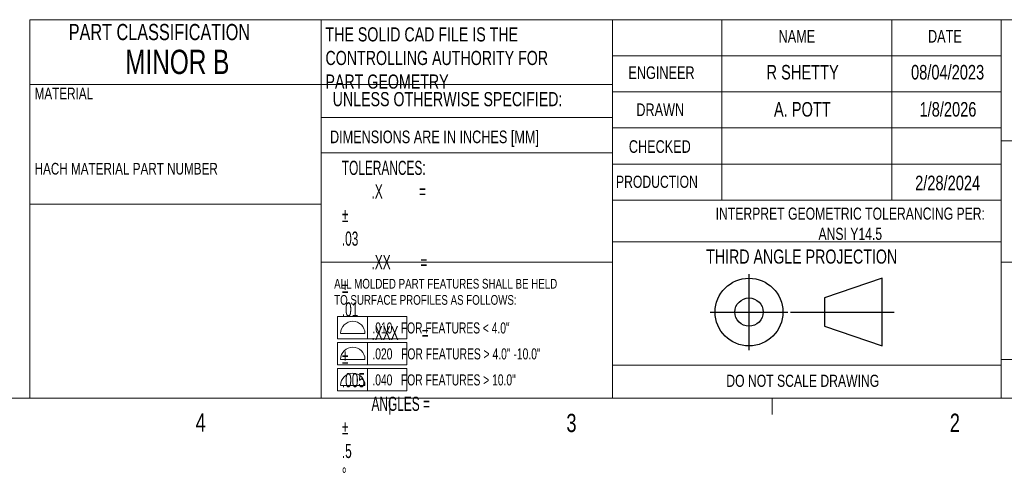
# Model space of a CAD drawing. Header units: inches. Extents: x 0.4 to 16.8, y 0 to 10.8.
# Tile 34 of 102: x 8.6 to 13.6, y 0 to 2.3. Entities that reach past the tile are written whole.
import ezdxf

# ---------------------------------------------------------------- set-up
doc = ezdxf.new("R2010")
doc.units = ezdxf.units.IN
doc.header["$MEASUREMENT"] = 0
doc.layers.add('FORMAT', color=7, linetype='Continuous')
doc.styles.add('SLDTEXTSTYLE0', font='TXT', dxfattribs={"width": 0.692308})
doc.styles.add('SLDTEXTSTYLE1', font='TXT', dxfattribs={"width": 0.69697})
doc.styles.add('SLDTEXTSTYLE2', font='TXT', dxfattribs={"width": 0.694444})
doc.styles.add('SLDTEXTSTYLE3', font='TXT', dxfattribs={"width": 0.75})
doc.styles.add('SLDTEXTSTYLE6', font='TXT', dxfattribs={"width": 0.626812})

# ---------------------------------------------------------------- blocks, each defined once
blk = doc.blocks.new('SW_NOTE_0_2')
at = {"layer": 'FORMAT', "color": 0, "insert": (0, 0.0735), "char_height": 0.057, "attachment_point": 1, "style": 'SLDTEXTSTYLE2'}
blk.add_mtext('.040   FOR FEATURES > 10.0"', dxfattribs=at)
blk = doc.blocks.new('Block5')
at = {"layer": 'FORMAT', "lineweight": 18}
for p, q in [((1.8959, 0.4349), (2.2541, 0.4349)), ((1.8959, 0.4349), (1.8959, 0.3195)), ((2.0505, 0.4349), (2.0505, 0.3195)), ((2.2541, 0.4349), (2.2541, 0.3195)), ((1.8959, 0.3195), (2.2541, 0.3195)), ((1.913, 0.3476), (2.0379, 0.3476))]:
    blk.add_line(p, q, dxfattribs=at)
blk.add_arc((1.9754, 0.3476), 0.0625, 0, 180, dxfattribs=at)
at = {"layer": 'FORMAT', "color": 7}
blk.add_blockref('SW_NOTE_0_2', (2.0761, 0.3307), dxfattribs=at)
blk = doc.blocks.new('SW_NOTE_0')
at = {"layer": 'FORMAT', "color": 0, "insert": (0, 0.0735), "char_height": 0.057, "attachment_point": 1, "style": 'SLDTEXTSTYLE0'}
blk.add_mtext('.010   FOR FEATURES < 4.0"', dxfattribs=at)
blk = doc.blocks.new('Block3')
at = {"layer": 'FORMAT', "lineweight": 18}
for p, q in [((1.8902, 0.7025), (2.2484, 0.7025)), ((1.8902, 0.7025), (1.8902, 0.5872)), ((2.0448, 0.7025), (2.0448, 0.5872)), ((2.2484, 0.7025), (2.2484, 0.5872)), ((1.9073, 0.6152), (2.0322, 0.6152)), ((1.8902, 0.5872), (2.2484, 0.5872))]:
    blk.add_line(p, q, dxfattribs=at)
blk.add_arc((1.9697, 0.6152), 0.0625, 0, 180, dxfattribs=at)
at = {"layer": 'FORMAT', "color": 7}
blk.add_blockref('SW_NOTE_0', (2.0704, 0.5983), dxfattribs=at)
blk = doc.blocks.new('Block2')
at = {"layer": 'FORMAT'}
for p, q in [((12.3239, 0.6486), (12.3239, 1.0392)), ((13.009, 1.0183), (12.7128, 0.9167)), ((13.009, 0.6695), (13.009, 1.0183)), ((12.7128, 0.9167), (12.7128, 0.7711)), ((12.1234, 0.8439), (12.5243, 0.8439)), ((12.5381, 0.8439), (13.0715, 0.8439)), ((12.7128, 0.7711), (13.009, 0.6695))]:
    blk.add_line(p, q, dxfattribs=at)
for radius in [0.1744, 0.0728]:
    blk.add_circle((12.3239, 0.8439), radius, dxfattribs=at)
blk = doc.blocks.new('SW_NOTE_0_1')
at = {"layer": 'FORMAT', "color": 0, "insert": (0, 0.0735), "char_height": 0.057, "attachment_point": 1, "style": 'SLDTEXTSTYLE1'}
blk.add_mtext('.020   FOR FEATURES > 4.0" -10.0"', dxfattribs=at)
blk = doc.blocks.new('Block4')
at = {"layer": 'FORMAT', "lineweight": 18}
for p, q in [((1.8931, 0.5715), (2.2513, 0.5715)), ((1.8931, 0.5715), (1.8931, 0.4562)), ((2.0476, 0.5715), (2.0476, 0.4562)), ((2.2513, 0.5715), (2.2513, 0.4562)), ((1.8931, 0.4562), (2.2513, 0.4562)), ((1.9101, 0.4842), (2.0351, 0.4842))]:
    blk.add_line(p, q, dxfattribs=at)
blk.add_arc((1.9726, 0.4842), 0.0625, 0, 180, dxfattribs=at)
at = {"layer": 'FORMAT', "color": 7}
blk.add_blockref('SW_NOTE_0_1', (2.0733, 0.4673), dxfattribs=at)

msp = doc.modelspace()

# ---------------------------------------------------------------- linework, layer by layer
at = {"color": 7, "linetype": 'Continuous', "lineweight": 18}
for p, q in [((8.6163, 2.3421), (16.3763, 2.3421)), ((8.6163, 0.3921), (8.6163, 2.3421)), ((10.1163, 0.3921), (10.1163, 2.3421)), ((11.6163, 2.3421), (11.6163, 0.3921)), ((12.1788, 2.3421), (12.1788, 1.4121)), ((13.0538, 2.3421), (13.0538, 1.4121)), ((13.6163, 2.3421), (13.6163, 0.3921)), ((11.6163, 2.1561), (13.6163, 2.1561)), ((11.6163, 1.9701), (13.6163, 1.9701)), ((11.6163, 1.7841), (13.6163, 1.7841)), ((13.6163, 1.7171), (16.3763, 1.7171)), ((11.6163, 1.5981), (13.6163, 1.5981)), ((11.6163, 1.4121), (13.6163, 1.4121)), ((11.6163, 1.1971), (13.6163, 1.1971)), ((13.6163, 1.0921), (16.3763, 1.0921)), ((11.6163, 0.5621), (13.6163, 0.5621)), ((13.6163, 0.5921), (16.3763, 0.5921)), ((16.3763, 0.3921), (0.6263, 0.3921)), ((10.4698, 0.3921), (10.4698, 0.3073)), ((12.4385, 0.3921), (12.4385, 0.3073))]:
    msp.add_line(p, q, dxfattribs=at)
at = {"layer": 'FORMAT', "lineweight": 18}
for p, q in [((8.6163, 2.0078), (11.6163, 2.0078)), ((10.1163, 1.8379), (11.6163, 1.8379)), ((10.1163, 1.6554), (11.6163, 1.6554)), ((8.6163, 1.3925), (10.1163, 1.3925)), ((10.1163, 1.0921), (11.6163, 1.0921))]:
    msp.add_line(p, q, dxfattribs=at)

# ---------------------------------------------------------------- block references
at = {"color": 7, "linetype": 'Continuous'}
msp.add_blockref('Block2', (-0.0051, -0.0082), dxfattribs=at)
at = {"layer": 'FORMAT'}
for name, p in [('Block3', (8.3098, 0.1107)), ('Block4', (8.3069, 0.1081)), ('Block5', (8.3041, 0.1107))]:
    msp.add_blockref(name, p, dxfattribs=at)

# ---------------------------------------------------------------- texts
at = {"color": 7, "linetype": 'Continuous', "lineweight": 0, "style": 'SLDTEXTSTYLE3'}
for s, insert, char_height, attachment_point in [('THE SOLID CAD FILE IS THE ^JCONTROLLING AUTHORITY FOR ^JPART GEOMETRY', (10.1388, 2.3028), 0.072917, 1), ('NAME', (12.4711, 2.2889), 0.065, 1), ('DATE', (13.2401, 2.2889), 0.065, 1), ('ENGINEER', (11.6982, 2.1015), 0.065, 1), ('MATERIAL', (8.6418, 1.992), 0.06, 1), ('DRAWN', (11.7388, 1.9106), 0.065, 1), ('INTERPRET GEOMETRIC TOLERANCING PER:^JANSI Y14.5', (12.8401, 1.3742), 0.0625, 2), ('DO NOT SCALE DRAWING', (12.5955, 0.5131), 0.0625, 2), ('4', (9.4701, 0.3137), 0.0937, 1), ('3', (11.3788, 0.3116), 0.0937, 1), ('2', (13.3523, 0.3124), 0.0937, 1)]:
    msp.add_mtext(s, dxfattribs=dict(at, insert=insert, char_height=char_height, attachment_point=attachment_point))
at = {"layer": 'FORMAT', "color": 7}
for s, insert, char_height, attachment_point, style in [('PART CLASSIFICATION', (8.8172, 2.3201), 0.083333, 1, 'SLDTEXTSTYLE3'), ('R SHETTY', (12.5948, 2.1089), 0.075, 2, 'SLDTEXTSTYLE3'), ('08/04/2023', (13.3411, 2.1089), 0.075, 2, 'SLDTEXTSTYLE3'), ('A. POTT', (12.5934, 1.9177), 0.075, 2, 'SLDTEXTSTYLE3'), ('1/8/2026', (13.3429, 1.9177), 0.075, 2, 'SLDTEXTSTYLE3'), ('CHECKED', (11.7003, 1.721), 0.065, 1, 'SLDTEXTSTYLE3'), ('HACH MATERIAL PART NUMBER', (8.6418, 1.6043), 0.06, 1, 'SLDTEXTSTYLE3'), ('TOLERANCES:^J         .X           = ^J%%p^J.03^J         .XX         = ^J%%p^J.01^J         .XXX       = ^J%%p^J.005^J         ANGLES = ^J%%p^J.5^J%%d', (10.223, 1.6153), 0.0729167, 1, 'SLDTEXTSTYLE6'), ('PRODUCTION', (11.6341, 1.5383), 0.0625, 1, 'SLDTEXTSTYLE3'), ('2/28/2024', (13.3412, 1.5385), 0.075, 2, 'SLDTEXTSTYLE3')]:
    msp.add_mtext(s, dxfattribs=dict(at, insert=insert, char_height=char_height, attachment_point=attachment_point, style=style))
at = {"layer": 'FORMAT', "style": 'SLDTEXTSTYLE3'}
for s, insert, char_height, attachment_point in [('MINOR B', (9.3761, 2.1872), 0.125, 2), ('UNLESS OTHERWISE SPECIFIED:', (10.1758, 1.9692), 0.072917, 1), ('DIMENSIONS ARE IN INCHES [MM]', (10.1621, 1.7709), 0.065, 1), ('THIRD ANGLE PROJECTION', (12.5899, 1.1582), 0.072917, 2), ('ALL MOLDED PART FEATURES SHALL BE HELD ^JTO SURFACE PROFILES AS FOLLOWS:', (10.1836, 1.0067), 0.05, 1)]:
    msp.add_mtext(s, dxfattribs=dict(at, insert=insert, char_height=char_height, attachment_point=attachment_point))

doc.saveas('drawing.dxf')
